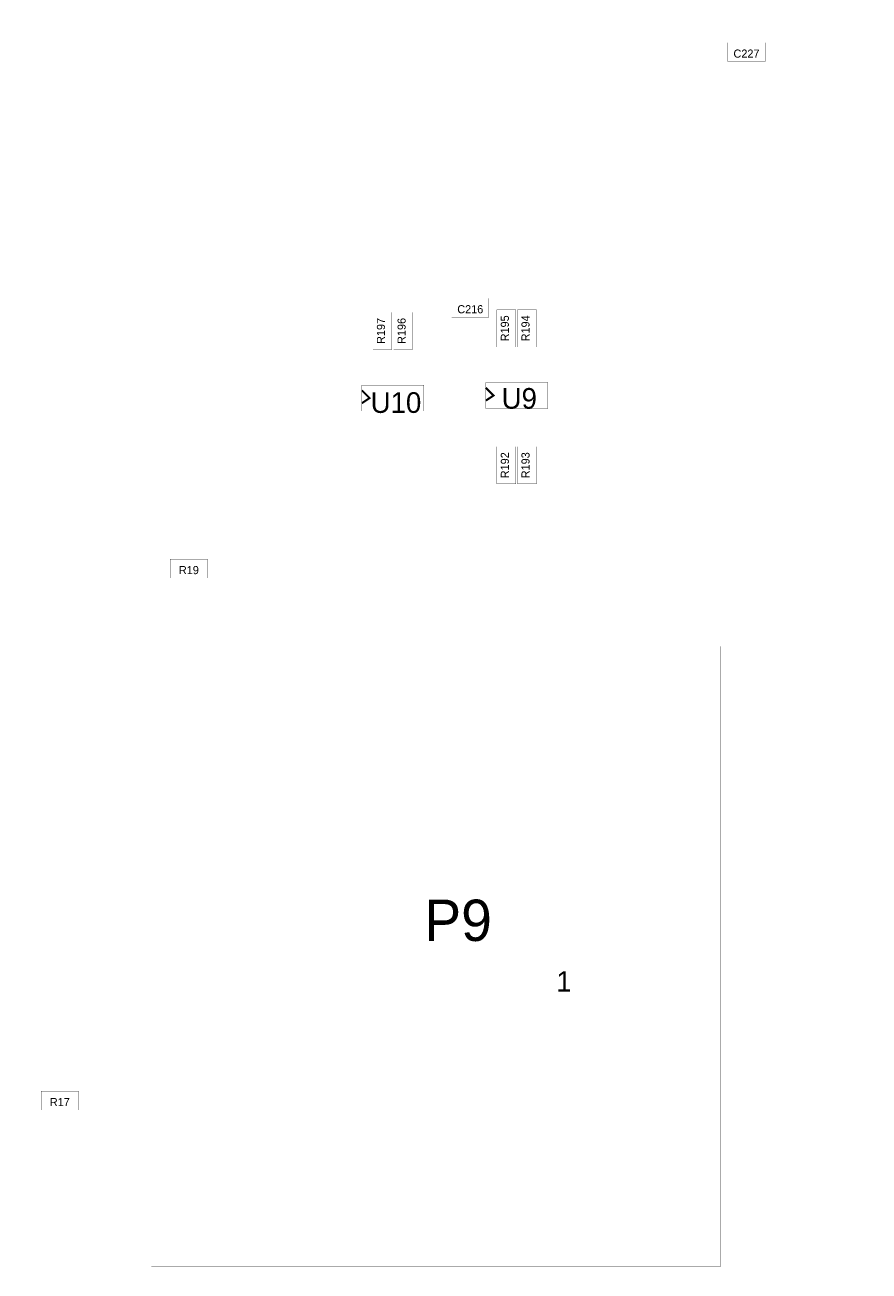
# Model space of a CAD drawing. Extents: x -12.6 to 14.4, y -11.9 to 11.9.
# Tile 2 of 6: x -5.7 to 1.8, y -11.5 to -0.4. Entities that reach past the tile are written whole.
import ezdxf
from ezdxf.enums import TextEntityAlignment as Align

# ---------------------------------------------------------------- set-up
doc = ezdxf.new("R2010")
doc.units = 0
for name, color, linetype in [('ASSEMBLY_OUTLIN', 15, 'CONTINUOUS'), ('ASSEMBLY_REF_DE', 15, 'CONTINUOUS'), ('BOARD_OUTLINE', 10, 'CONTINUOUS')]:
    doc.layers.add(name, color=color, linetype=linetype)
doc.styles.add('STYLE_17', font='TXT', dxfattribs={"height": 0.072})
doc.styles.add('STYLE_20', font='TXT', dxfattribs={"height": 0.072})
doc.styles.add('STYLE_25', font='TXT', dxfattribs={"height": 0.18288})
doc.styles.add('STYLE_30', font='TXT', dxfattribs={"height": 0.18})
doc.styles.add('STYLE_54', font='TXT', dxfattribs={"height": 0.36576})

msp = doc.modelspace()

# ---------------------------------------------------------------- linework, layer by layer
at = {"layer": 'ASSEMBLY_OUTLIN'}
for points, const_width in [([(0.864, -0.763), (0.864, -0.596), (0.534, -0.596), (0.534, -0.763), (0.864, -0.763)], 0.002), ([(-1.582, -3.026), (-1.582, -2.859), (-1.912, -2.859), (-1.912, -3.026), (-1.582, -3.026)], 0.002), ([(-1.343, -3.29), (-1.343, -2.961), (-1.511, -2.961), (-1.511, -3.29), (-1.343, -3.29)], 0.002), ([(-1.16, -3.29), (-1.16, -2.961), (-1.328, -2.961), (-1.328, -3.29), (-1.16, -3.29)], 0.002), ([(-2.441, -3.313), (-2.441, -2.983), (-2.608, -2.983), (-2.608, -3.313), (-2.441, -3.313)], 0.002), ([(-2.258, -3.313), (-2.258, -2.983), (-2.425, -2.983), (-2.425, -3.313), (-2.258, -3.313)], 0.002), ([(-2.159, -3.857), (-2.159, -3.628), (-2.707, -3.628), (-2.707, -3.857), (-2.159, -3.857)], 0.002), ([(-1.061, -3.834), (-1.061, -3.605), (-1.61, -3.605), (-1.61, -3.834), (-1.061, -3.834)], 0.002), ([(-2.707, -3.674), (-2.639, -3.742), (-2.707, -3.788)], 0.0183), ([(-1.61, -3.651), (-1.541, -3.72), (-1.61, -3.765)], 0.0183), ([(-1.343, -4.502), (-1.343, -4.172), (-1.511, -4.172), (-1.511, -4.502), (-1.343, -4.502)], 0.002), ([(-1.16, -4.502), (-1.16, -4.172), (-1.328, -4.172), (-1.328, -4.502), (-1.16, -4.502)], 0.002), ([(-4.074, -5.335), (-4.074, -5.168), (-4.404, -5.168), (-4.404, -5.335), (-4.074, -5.335)], 0.002), ([(0.469, -11.43), (0.469, -5.94), (-4.571, -5.94), (-4.571, -11.43), (0.469, -11.43)], 0.002), ([(-5.217, -10.044), (-5.217, -9.877), (-5.547, -9.877), (-5.547, -10.044), (-5.217, -10.044)], 0.002)]:
    msp.add_lwpolyline(points, dxfattribs=dict(at, const_width=const_width))
at = {"layer": 'BOARD_OUTLINE', "const_width": 0.002}
msp.add_lwpolyline([(14.438, -11.469), (14.438, 11.931), (-12.562, 11.931), (-12.562, -11.469), (14.438, -11.469)], dxfattribs=at)

# ---------------------------------------------------------------- texts
at = {"layer": 'ASSEMBLY_OUTLIN', "style": 'STYLE_30'}
msp.add_text('1', height=0.18, dxfattribs=at).set_placement((-0.851, -9.05), align=Align.BOTTOM_RIGHT)
at = {"layer": 'ASSEMBLY_REF_DE'}
for s, height, style, p in [('C227', 0.072, 'STYLE_17', (0.699, -0.693)), ('C216', 0.072, 'STYLE_17', (-1.747, -2.956)), ('U10', 0.1829, 'STYLE_25', (-2.405, -3.782)), ('U9', 0.1829, 'STYLE_25', (-1.313, -3.745)), ('R19', 0.072, 'STYLE_17', (-4.239, -5.265)), ('R17', 0.072, 'STYLE_17', (-5.382, -9.974))]:
    msp.add_text(s, height=height, dxfattribs=dict(at, style=style)).set_placement(p, align=Align.MIDDLE_CENTER)
at = {"layer": 'ASSEMBLY_REF_DE', "style": 'STYLE_20'}
for s, p in [('R197', (-2.538, -3.148)), ('R196', (-2.355, -3.148)), ('R195', (-1.441, -3.125)), ('R194', (-1.258, -3.125)), ('R192', (-1.441, -4.337)), ('R193', (-1.258, -4.337))]:
    msp.add_text(s, height=0.072, rotation=90, dxfattribs=at).set_placement(p, align=Align.MIDDLE_CENTER)
at = {"layer": 'ASSEMBLY_REF_DE', "style": 'STYLE_54'}
msp.add_text('P9', height=0.3658, dxfattribs=at).set_placement((-2.154, -8.182), align=Align.TOP_LEFT)

doc.saveas('drawing.dxf')
